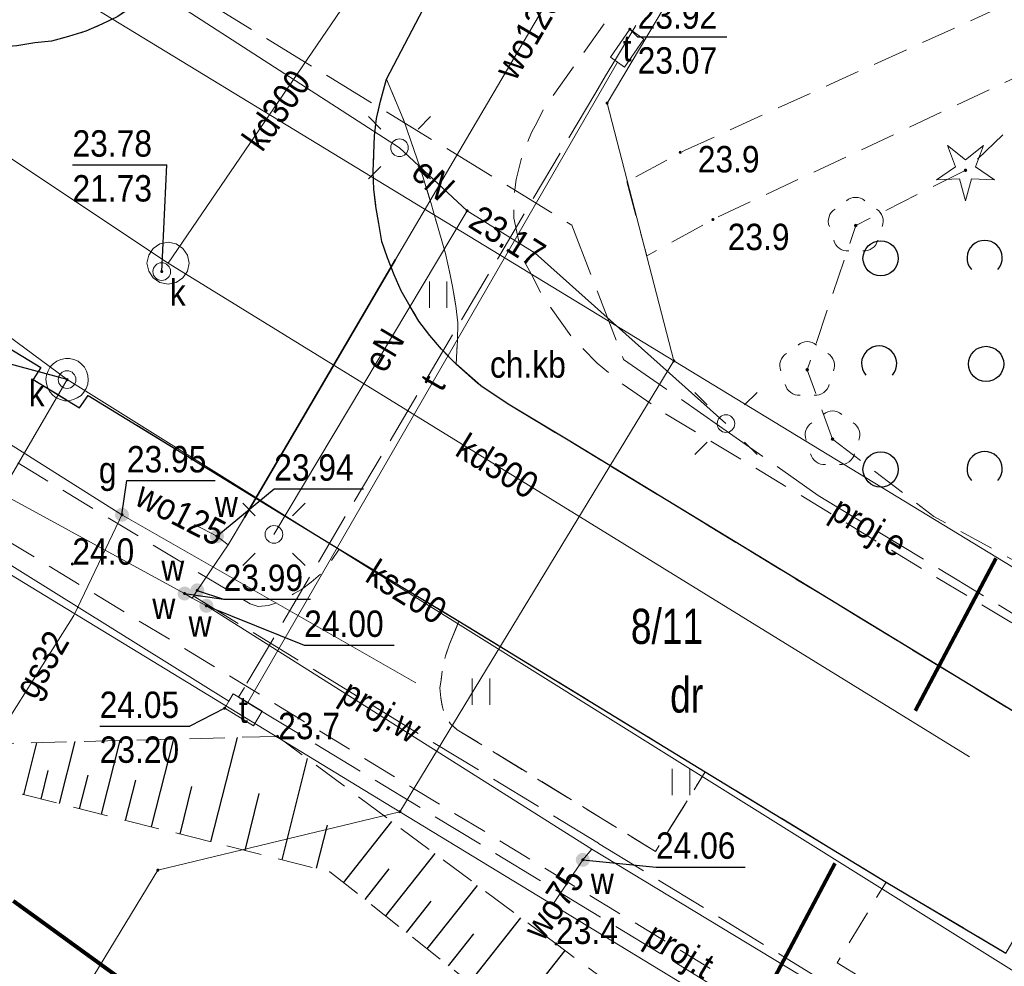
# Model space of a CAD drawing. Header units: metres. Extents: x 5490589 to 5490956, y 5935138 to 5935420.
# Tile 30 of 39: x 5490842 to 5490870, y 5935160 to 5935187. Entities that reach past the tile are written whole.
import ezdxf
from ezdxf.enums import TextEntityAlignment as Align

# ---------------------------------------------------------------- set-up
doc = ezdxf.new("R2010")
doc.units = ezdxf.units.M
doc.header["$MEASUREMENT"] = 0
for name, pattern in [('1.0_0.5', [1.5, 1, -0.5]), ('1.5_0.5', [2, 1.5, -0.5]), ('218-1000', [1.4, 0.7, -0.7]), ('219-500', [0]), ('egkk-500', [0]), ('egug-500', [0])]:
    doc.linetypes.add(name, pattern=pattern)
doc.layers.get('0').update_dxf_attribs({"color": 2, "linetype": 'CONTINUOUS', "lineweight": 5})
for name, color, linetype in [('000 Inne (niezydentyfikowane)', 7, 'CONTINUOUS'), ('203-punkt graniczny', 7, 'CONTINUOUS'), ('210-oznaczenie konturu użytku gruntowego', 7, 'CONTINUOUS'), ('211-numer działki ewidencyjnej', 7, 'CONTINUOUS'), ('217-kontur klasyfikacyjny', 7, 'CONTINUOUS'), ('218-kontur użytku gruntowego', 7, 'CONTINUOUS'), ('219-działka ewidencyjna', 7, 'CONTINUOUS'), ('chodnik', 7, 'CONTINUOUS'), ('chodnik-Atr17', 7, 'CONTINUOUS'), ('drzewo iglaste', 7, 'CONTINUOUS'), ('drzewo liściaste', 7, 'CONTINUOUS'), ('jezdnia', 7, 'CONTINUOUS'), ('komora podziemna', 7, 'CONTINUOUS'), ('krawężnik', 7, 'CONTINUOUS'), ('latarnia', 7, 'CONTINUOUS'), ('obudowa ochronna przewodu', 7, 'CONTINUOUS'), ('pikieta naturalna', 7, 'CONTINUOUS'), ('pikieta naturalna-Atr2', 7, 'CONTINUOUS'), ('przewód elektroenergetyczny podziemny', 7, 'CONTINUOUS'), ('przewód elektroenergetyczny podziemny - ob. projektowany', 7, 'CONTINUOUS'), ('przewód elektroenergetyczny podziemny - ob. projektowany-Atr1', 7, 'CONTINUOUS'), ('przewód elektroenergetyczny podziemny-Atr1', 7, 'CONTINUOUS'), ('przewód gazowy', 7, 'CONTINUOUS'), ('przewód gazowy-Atr1', 7, 'CONTINUOUS'), ('przewód kanalizacyjny', 7, 'CONTINUOUS'), ('przewód kanalizacyjny-Atr1', 7, 'CONTINUOUS'), ('przewód telekomunikacyjny podziemny', 7, 'CONTINUOUS'), ('przewód telekomunikacyjny podziemny - ob. projektowany', 7, 'CONTINUOUS'), ('przewód telekomunikacyjny podziemny - ob. projektowany-Atr1', 7, 'CONTINUOUS'), ('przewód telekomunikacyjny podziemny-Atr1', 7, 'CONTINUOUS'), ('przewód wodociągowy', 7, 'CONTINUOUS'), ('przewód wodociągowy - ob. projektowany', 7, 'CONTINUOUS'), ('przewód wodociągowy - ob. projektowany-Atr1', 7, 'CONTINUOUS'), ('przewód wodociągowy-Atr1', 7, 'CONTINUOUS'), ('rzędna', 7, 'CONTINUOUS'), ('rzędna-Atr2', 7, 'CONTINUOUS'), ('rzędna-Atr3', 7, 'CONTINUOUS'), ('skarpa nieumocniona', 7, 'CONTINUOUS'), ('trawnik', 7, 'CONTINUOUS'), ('właz do komory lub kanału', 7, 'CONTINUOUS'), ('właz do komory lub kanału - okrągły', 7, 'CONTINUOUS'), ('właz do komory lub kanału - okrągły-Atr17', 7, 'CONTINUOUS'), ('właz do komory lub kanału-Atr17', 7, 'CONTINUOUS'), ('zadrzewienie  zakrzewienie', 7, 'CONTINUOUS'), ('zasuwa lub zawór', 7, 'CONTINUOUS'), ('zasuwa lub zawór-Atr17', 7, 'CONTINUOUS')]:
    doc.layers.add(name, color=color, linetype=linetype)
doc.layers.add('zakres nowy', color=6, linetype='218-1000', lineweight=80)
doc.styles.get("Standard").update_dxf_attribs({"font": 'Working1250', "width": 0.75})

# ---------------------------------------------------------------- blocks, each defined once
blk = doc.blocks.new('203')
at = {"linetype": 'Continuous', "lineweight": 0}
h = blk.add_hatch(color=0, dxfattribs=at)
edge = h.paths.add_edge_path()
edge.add_arc((0, 0), 0.045, 0, 360)
blk = doc.blocks.new('PW01')
at = {"linetype": 'Continuous', "lineweight": 13}
h = blk.add_hatch(color=0, dxfattribs=at)
edge = h.paths.add_edge_path()
edge.add_arc((0, 0), 0.045, 0, 360)
blk = doc.blocks.new('OP011')
at = {"linetype": 'Continuous', "lineweight": 13}
h = blk.add_hatch(color=0, dxfattribs=at)
edge = h.paths.add_edge_path()
edge.add_arc((0, 0), 0.05, 0, 360)
at = {"color": 0, "linetype": 'Continuous', "lineweight": 13}
for p, q in [((-0.283, 0.093), (-0.512, 0.706)), ((-0.512, 0.706), (0, 0.299)), ((0, 0.299), (0.512, 0.706)), ((0.512, 0.706), (0.283, 0.093)), ((-0.828, -0.268), (-0.283, 0.093)), ((0.283, 0.093), (0.828, -0.268)), ((-0.175, -0.24), (-0.828, -0.268)), ((0, -0.87), (-0.175, -0.24)), ((0.175, -0.24), (0, -0.87)), ((0.828, -0.268), (0.175, -0.24))]:
    blk.add_line(p, q, dxfattribs=at)
blk = doc.blocks.new('OTZK1')
at = {"color": 0, "linetype": 'Continuous'}
blk.add_circle((0, 0), 0.5, dxfattribs=at)
blk = doc.blocks.new('OTZK2')
at = {"color": 0, "linetype": 'Continuous'}
blk.add_arc((0, 0), 0.5, 318.85, 221.162, dxfattribs=at)
blk = doc.blocks.new('OP021')
at = {"linetype": 'Continuous', "lineweight": 13}
h = blk.add_hatch(color=0, dxfattribs=at)
edge = h.paths.add_edge_path()
edge.add_arc((0, 0), 0.05, 0, 360)
at = {"color": 0, "linetype": 'Continuous', "lineweight": 13}
for centre, start, end in [((0, 0.4), 49.272, 130.728), ((-0.38, 0.124), 121.308, 202.548), ((0.38, 0.124), 337.452, 58.692), ((-0.235, -0.324), 193.221, 274.871), ((0.235, -0.324), 265.129, 346.779)]:
    blk.add_arc(centre, 0.4, start, end, dxfattribs=at)
blk = doc.blocks.new('TU04')
at = {"color": 0, "linetype": 'Continuous', "lineweight": 13}
for p, q in [((0, 0), (0, 0.75)), ((0.5, 0), (0.5, 0.75))]:
    blk.add_line(p, q, dxfattribs=at)
blk = doc.blocks.new('US22')
at = {"color": 0, "linetype": 'Continuous', "lineweight": 13}
blk.add_circle((0, 0), 0.25, dxfattribs=at)
blk = doc.blocks.new('SM01')
at = {"color": 0, "linetype": 'Continuous', "lineweight": 13}
for p, q in [((-0.53, 0.531), (-0.883, 0.884)), ((0.531, 0.531), (0.884, 0.884)), ((-0.53, -0.53), (-0.883, -0.883)), ((0.531, -0.53), (0.884, -0.883))]:
    blk.add_line(p, q, dxfattribs=at)
blk.add_circle((0, 0), 0.25, dxfattribs=at)
blk = doc.blocks.new('US25')
at = {"linetype": 'Continuous', "lineweight": 0}
h = blk.add_hatch(color=0, dxfattribs=at)
edge = h.paths.add_edge_path()
edge.add_arc((0, 0), 0.2, 0, 360)

msp = doc.modelspace()

# ---------------------------------------------------------------- linework, layer by layer
at = {"layer": '000 Inne (niezydentyfikowane)', "color": 7, "linetype": 'Continuous', "lineweight": 25, "flags": 128}
for points in [[(5490841.89, 5935165), (5490842.26, 5935166.48)], [(5490842.9, 5935164.75), (5490843.35, 5935166.51)], [(5490844.1, 5935164.45), (5490844.63, 5935166.54)], [(5490845.52, 5935164.09), (5490846.15, 5935166.58)], [(5490847.21, 5935163.66), (5490847.96, 5935166.63)], [(5490849.23, 5935163.15), (5490849.95, 5935166.03)], [(5490842.38, 5935164.88), (5490842.58, 5935165.69)], [(5490843.47, 5935164.6), (5490843.72, 5935165.56)], [(5490844.78, 5935164.27), (5490845.07, 5935165.42)], [(5490846.33, 5935163.88), (5490846.67, 5935165.24)], [(5490848.18, 5935163.42), (5490848.58, 5935165.04)], [(5490850.98, 5935162.5), (5490852.35, 5935164.24)], [(5490850.21, 5935162.91), (5490850.52, 5935164.14)], [(5490852.18, 5935161.56), (5490853.58, 5935163.33)], [(5490851.59, 5935162.02), (5490852.28, 5935162.9)], [(5490853.36, 5935160.62), (5490854.79, 5935162.42)], [(5490852.77, 5935161.09), (5490853.47, 5935161.98)], [(5490854.57, 5935159.66), (5490856.02, 5935161.5)], [(5490853.96, 5935160.14), (5490854.68, 5935161.05)], [(5490855.79, 5935158.69), (5490857.28, 5935160.57)]]:
    msp.add_lwpolyline(points, dxfattribs=at)
at = {"layer": '217-kontur klasyfikacyjny', "color": 3, "linetype": 'egkk-500', "lineweight": 18, "flags": 128}
for points in [[(5490892.45, 5935241.76), (5490858.47, 5935184.66)], [(5490858.47, 5935184.66), (5490860.37, 5935177.33)], [(5490852.58, 5935164.52), (5490845.7, 5935162.86)]]:
    msp.add_lwpolyline(points, dxfattribs=at)
at = {"layer": '217-kontur klasyfikacyjny', "color": 3, "linetype": 'egkk-500', "lineweight": 18}
for points in [[(5490860.37, 5935177.33), (5490916.569, 5935143.133)], [(5490887.746, 5935143.133), (5490852.58, 5935164.52)], [(5490845.7, 5935162.86), (5490833.703, 5935143.133)]]:
    msp.add_lwpolyline(points, dxfattribs=at)
at = {"layer": '218-kontur użytku gruntowego', "color": 3, "linetype": 'egug-500', "lineweight": 18, "flags": 128}
for points in [[(5490892.45, 5935241.76), (5490858.47, 5935184.66)], [(5490858.47, 5935184.66), (5490892.45, 5935241.76)], [(5490858.47, 5935184.66), (5490860.37, 5935177.33)], [(5490860.37, 5935177.33), (5490858.47, 5935184.66)], [(5490831.22, 5935177.52), (5490852.58, 5935164.52)], [(5490852.58, 5935164.52), (5490831.22, 5935177.52)], [(5490845.7, 5935162.86), (5490852.58, 5935164.52)], [(5490852.58, 5935164.52), (5490845.7, 5935162.86)]]:
    msp.add_lwpolyline(points, dxfattribs=at)
at = {"layer": '218-kontur użytku gruntowego', "color": 3, "linetype": 'egug-500', "lineweight": 18}
for points in [[(5490916.569, 5935143.133), (5490860.37, 5935177.33)], [(5490860.37, 5935177.33), (5490916.569, 5935143.133)], [(5490887.746, 5935143.133), (5490852.58, 5935164.52)], [(5490852.58, 5935164.52), (5490887.746, 5935143.133)], [(5490845.7, 5935162.86), (5490833.703, 5935143.133)], [(5490833.703, 5935143.133), (5490845.7, 5935162.86)]]:
    msp.add_lwpolyline(points, dxfattribs=at)
at = {"layer": '219-działka ewidencyjna', "color": 7, "linetype": '219-500', "lineweight": 18, "flags": 128}
for points in [[(5490858.47, 5935184.66), (5490892.45, 5935241.76)], [(5490839.02, 5935190.33), (5490860.37, 5935177.33)], [(5490858.47, 5935184.66), (5490860.37, 5935177.33)], [(5490852.58, 5935164.52), (5490831.22, 5935177.52)], [(5490852.58, 5935164.52), (5490860.37, 5935177.33)], [(5490852.58, 5935164.52), (5490845.7, 5935162.86)]]:
    msp.add_lwpolyline(points, dxfattribs=at)
at = {"layer": '219-działka ewidencyjna', "color": 7, "linetype": '219-500', "lineweight": 18}
for points in [[(5490916.569, 5935143.133), (5490860.37, 5935177.33)], [(5490887.746, 5935143.133), (5490852.58, 5935164.52)], [(5490845.7, 5935162.86), (5490833.703, 5935143.133)]]:
    msp.add_lwpolyline(points, dxfattribs=at)
at = {"layer": 'chodnik', "color": 7, "linetype": '1.0_0.5', "lineweight": 18, "flags": 128}
for points in [[(5490859.03, 5935182.43), (5490859.6, 5935180.32), (5490861.58, 5935181.4), (5490871.71, 5935186.15), (5490883.27, 5935190.23), (5490893.51, 5935218.78), (5490890.58, 5935231.98), (5490884, 5935241.17), (5490882.18, 5935246.48), (5490883.08, 5935251.11), (5490886.11, 5935254.98), (5490890.06, 5935260.17), (5490894.63, 5935267.52), (5490900.03, 5935278.36), (5490900.68, 5935280.02), (5490907.38, 5935295.76), (5490911.59, 5935299.42), (5490916.58, 5935301.67), (5490926.88, 5935300.61), (5490922.72, 5935302.25), (5490917.62, 5935304.23), (5490914.8, 5935305.28), (5490908.6, 5935301.42), (5490907.77, 5935307.78), (5490903.69, 5935309.28), (5490904.92, 5935305.76), (5490904.3, 5935296.93), (5490899.26, 5935284.74), (5490898.54, 5935281.92), (5490897.61, 5935279.45), (5490892.3, 5935268.61), (5490890.2, 5935265.31), (5490888.14, 5935261.52), (5490884.07, 5935256.93), (5490881.08, 5935252.17), (5490879.39, 5935247.55), (5490879.63, 5935243.74), (5490882.01, 5935239.38), (5490888.08, 5935232.15), (5490891.59, 5935218.14), (5490882.51, 5935192.2), (5490870.94, 5935187.97), (5490860.67, 5935183.31)], [(5490850.09, 5935193.68), (5490848.28, 5935194.8), (5490847.33, 5935193.46), (5490846.45, 5935192.26), (5490845.21, 5935190.7), (5490844.54, 5935189.93), (5490844.08, 5935189.43), (5490843.8, 5935189.2), (5490843.55, 5935189.04), (5490843.25, 5935188.86), (5490842.94, 5935188.74), (5490842.64, 5935188.62), (5490842.3, 5935188.56), (5490841.99, 5935188.49), (5490841.62, 5935188.44), (5490841.3, 5935188.4), (5490840.97, 5935188.37), (5490840.64, 5935188.37), (5490840.3, 5935188.39), (5490839.97, 5935188.44), (5490839.65, 5935188.55), (5490839.34, 5935188.66), (5490839.04, 5935188.8), (5490838.2, 5935189.26), (5490836.02, 5935190.58), (5490823.22, 5935198.47), (5490818.95, 5935201.07), (5490816.85, 5935202.45), (5490813.14, 5935204.99), (5490809.05, 5935207.92), (5490805.88, 5935210.31), (5490802.69, 5935212.74), (5490798.11, 5935216.5), (5490795, 5935219.14), (5490791.24, 5935222.46), (5490787.55, 5935225.87), (5490785.37, 5935227.91), (5490782.53, 5935230.71), (5490778.34, 5935235.05), (5490774.62, 5935239.11), (5490771.35, 5935242.88), (5490769.08, 5935245.62), (5490764.11, 5935251.83), (5490761.01, 5935255.81), (5490755.83, 5935263.18), (5490753.66, 5935266.54), (5490748.77, 5935274.21), (5490747.72, 5935275.85), (5490746.84, 5935275.29), (5490746.51, 5935273.75), (5490751.86, 5935265.39), (5490754, 5935262.06), (5490762.2, 5935250.68), (5490764.74, 5935247.57), (5490767.26, 5935244.46), (5490769.8, 5935241.37), (5490773.09, 5935237.6), (5490776.46, 5935233.91), (5490778.52, 5935231.68), (5490782.03, 5935228.18), (5490784.89, 5935225.39), (5490787.83, 5935222.62), (5490790.8, 5935219.95), (5490793.82, 5935217.29), (5490796.91, 5935214.74), (5490800.35, 5935211.9), (5490805.89, 5935207.58), (5490809.92, 5935204.66), (5490814.03, 5935201.78), (5490816.97, 5935199.82), (5490825.04, 5935194.87), (5490834.38, 5935189.08), (5490835.18, 5935188.62), (5490836.52, 5935187.78), (5490837.82, 5935187.05), (5490838.71, 5935186.6), (5490839.68, 5935186.32), (5490840.17, 5935186.24), (5490840.68, 5935186.22), (5490841.17, 5935186.25), (5490841.69, 5935186.29), (5490842.2, 5935186.37), (5490842.68, 5935186.42), (5490843.16, 5935186.55), (5490843.65, 5935186.7), (5490844.11, 5935186.9), (5490844.56, 5935187.12), (5490844.97, 5935187.4), (5490845.37, 5935187.7), (5490845.74, 5935188.06), (5490846.4, 5935188.81), (5490847.03, 5935189.58), (5490847.66, 5935190.36), (5490848.57, 5935191.56)], [(5490873.83, 5935167.56), (5490860.18, 5935175.8), (5490858.93, 5935176.66), (5490858.19, 5935177.27), (5490857.44, 5935178.04), (5490856.88, 5935178.83), (5490856.58, 5935179.28), (5490856.36, 5935179.72), (5490856.12, 5935180.15), (5490856.03, 5935180.38), (5490855.92, 5935180.91), (5490855.82, 5935181.39), (5490855.81, 5935181.92), (5490855.89, 5935182.49), (5490856.06, 5935183.18), (5490856.32, 5935183.82), (5490856.48, 5935184.12), (5490856.7, 5935184.55), (5490858.95, 5935187.7), (5490857.25, 5935188.78), (5490856.84, 5935188.24), (5490856.58, 5935188.13), (5490856.34, 5935188.04), (5490856.1, 5935187.94), (5490855.59, 5935187.9), (5490855.37, 5935187.92), (5490855.14, 5935188.01), (5490854.9, 5935188.11), (5490853.97, 5935188.73), (5490852.2, 5935185.34), (5490852.65, 5935184.28), (5490853.17, 5935182.79), (5490853.46, 5935181.83), (5490853.88, 5935180.38), (5490854.09, 5935179.4), (5490854.17, 5935178.9), (5490854.23, 5935178.41), (5490854.22, 5935177.9), (5490854.18, 5935177.24), (5490854.88, 5935176.62), (5490855.71, 5935176.07), (5490857.41, 5935175.05), (5490872.81, 5935165.67)], [(5490868.29, 5935158.24), (5490865.01, 5935160.22), (5490866.4, 5935162.52), (5490861.26, 5935165.65), (5490859.85, 5935163.39), (5490854.21, 5935166.85), (5490854.02, 5935167.02), (5490853.86, 5935167.25), (5490853.79, 5935167.49), (5490853.74, 5935167.76), (5490853.72, 5935168.04), (5490853.75, 5935168.26), (5490853.8, 5935168.62), (5490853.88, 5935168.95), (5490853.99, 5935169.28), (5490854.26, 5935169.93), (5490850.85, 5935171.98), (5490850.55, 5935171.54), (5490850.34, 5935171.29), (5490850.06, 5935171.04), (5490849.78, 5935170.83), (5490849.56, 5935170.71), (5490849.34, 5935170.57), (5490849.09, 5935170.46), (5490848.85, 5935170.38), (5490848.55, 5935170.35), (5490848.32, 5935170.43), (5490835.43, 5935178.24), (5490835.24, 5935178.47), (5490835.16, 5935178.76), (5490835.1, 5935179.01), (5490835.07, 5935179.28), (5490835.12, 5935179.76), (5490835.16, 5935180), (5490835.19, 5935180.27), (5490835.24, 5935180.6), (5490835.43, 5935181.38), (5490832.04, 5935183.46), (5490831.77, 5935183.09), (5490831.53, 5935182.82), (5490831.34, 5935182.64), (5490831.15, 5935182.49), (5490830.94, 5935182.33), (5490830.71, 5935182.19), (5490830.49, 5935182.07), (5490830.24, 5935181.97), (5490830, 5935181.9), (5490829.74, 5935181.9), (5490829.26, 5935182.06), (5490827.8, 5935182.9), (5490827.43, 5935182.69), (5490827.01, 5935182.38), (5490826.64, 5935182.02), (5490826.22, 5935181.5), (5490834.33, 5935176.54), (5490847.42, 5935168.57), (5490852.97, 5935165.18), (5490858.73, 5935161.68), (5490867.25, 5935156.52)]]:
    msp.add_lwpolyline(points, close=True, dxfattribs=at)
at = {"layer": 'jezdnia', "color": 7, "linetype": '1.5_0.5', "lineweight": 18, "flags": 128}
msp.add_lwpolyline([(5490754, 5935262.06), (5490751.86, 5935265.39), (5490746.51, 5935273.75), (5490742.63, 5935279.84), (5490738.32, 5935286.44), (5490732.44, 5935295.73), (5490722.51, 5935311.34), (5490718.74, 5935317.25), (5490717.66, 5935318.92), (5490716.6, 5935320.62), (5490715.86, 5935321.91), (5490715.17, 5935323.27), (5490713.69, 5935326.49), (5490713.08, 5935327.85), (5490712.37, 5935329.69), (5490711.86, 5935331.13), (5490710.98, 5935334.03), (5490710.54, 5935335.49), (5490710.2, 5935336.88), (5490709.91, 5935337.91), (5490709.63, 5935339.3), (5490709.38, 5935340.82), (5490709.16, 5935342.35), (5490708.93, 5935343.86), (5490708.77, 5935345.32), (5490708.64, 5935346.8), (5490708.53, 5935348.26), (5490708.49, 5935350.27), (5490708.49, 5935352.27), (5490708.52, 5935354.29), (5490708.69, 5935357.31), (5490708.92, 5935359.29), (5490709.22, 5935361.29), (5490709.44, 5935362.78), (5490709.76, 5935364.23), (5490710.63, 5935367.57), (5490711.19, 5935368.99), (5490711.62, 5935369.88), (5490712.04, 5935370.75), (5490712.55, 5935371.63), (5490712.82, 5935372.06), (5490713.19, 5935372.46), (5490713.52, 5935372.84), (5490713.91, 5935373.2), (5490714.28, 5935373.53), (5490714.72, 5935373.8), (5490715.14, 5935373.99), (5490715.59, 5935374.2), (5490716.1, 5935374.35), (5490716.58, 5935374.46), (5490717.06, 5935374.54), (5490717.59, 5935374.6), (5490718.09, 5935374.63), (5490718.59, 5935374.65), (5490719.09, 5935374.64), (5490719.58, 5935374.59), (5490720.06, 5935374.47), (5490720.55, 5935374.34), (5490721.53, 5935374.04), (5490723.41, 5935373.35), (5490702.58, 5935381.08), (5490702.88, 5935380.9), (5490703.47, 5935380.34), (5490704.14, 5935379.62), (5490704.41, 5935379.22), (5490704.74, 5935378.8), (5490705, 5935378.36), (5490705.24, 5935377.93), (5490705.41, 5935377.45), (5490705.56, 5935376.98), (5490705.82, 5935376), (5490705.91, 5935375.52), (5490705.96, 5935375), (5490705.84, 5935373.98), (5490705.68, 5935373.03), (5490704.59, 5935369.2), (5490704.16, 5935367.65), (5490703.32, 5935364.34), (5490702.95, 5935362.4), (5490702.62, 5935360.41), (5490702.37, 5935358.41), (5490702.21, 5935356.95), (5490702.11, 5935355.46), (5490702, 5935353.48), (5490701.86, 5935351.04), (5490701.94, 5935349.48), (5490702, 5935347.48), (5490702.1, 5935345.49), (5490702.32, 5935343.51), (5490702.58, 5935341.53), (5490702.9, 5935339.58), (5490703.23, 5935337.6), (5490704.2, 5935333.72), (5490704.64, 5935332.3), (5490705.46, 5935329.97), (5490706.14, 5935328.08), (5490707.1, 5935325.83), (5490707.95, 5935324), (5490709.1, 5935321.76), (5490710.29, 5935319.58), (5490711.29, 5935317.81), (5490714.53, 5935312.73), (5490717.75, 5935307.69), (5490721, 5935302.68), (5490723.92, 5935298.01), (5490727.38, 5935292.63), (5490730.7, 5935287.45), (5490733.32, 5935283.34), (5490733.85, 5935282.52), (5490734.55, 5935281.41), (5490739.74, 5935273.17), (5490741.9, 5935269.87), (5490746.8, 5935262.16), (5490748.88, 5935258.81), (5490749.4, 5935257.88), (5490749.6, 5935257.24), (5490749.69, 5935256.22), (5490749.7, 5935255.72), (5490749.66, 5935254.72), (5490749.48, 5935253.71), (5490749.24, 5935252.74), (5490748.89, 5935251.77), (5490748.72, 5935251.33), (5490748.47, 5935250.87), (5490747.84, 5935249.96), (5490747.2, 5935249.3), (5490746.48, 5935248.68), (5490745.65, 5935248.12), (5490744.74, 5935247.55), (5490712.74, 5935230.16), (5490703.54, 5935225.12), (5490693.9, 5935219.85), (5490693.4, 5935219.62), (5490692.46, 5935219.23), (5490691.54, 5935218.92), (5490691.09, 5935218.79), (5490690.08, 5935218.63), (5490689.05, 5935218.54), (5490688.53, 5935218.56), (5490687.54, 5935218.63), (5490687.06, 5935218.73), (5490686.07, 5935219.05), (5490685.61, 5935219.22), (5490685.15, 5935219.42), (5490684.72, 5935219.66), (5490684.28, 5935219.91), (5490683.86, 5935220.2), (5490683.46, 5935220.5), (5490683.06, 5935220.82), (5490682.69, 5935221.17), (5490682.34, 5935221.51), (5490682.03, 5935221.84), (5490681.58, 5935222.25), (5490692, 5935203.21), (5490691.95, 5935203.64), (5490691.81, 5935204.11), (5490691.67, 5935204.57), (5490691.58, 5935205.09), (5490691.5, 5935205.57), (5490691.45, 5935206.08), (5490691.44, 5935206.59), (5490691.46, 5935207.1), (5490691.51, 5935207.6), (5490691.57, 5935208.09), (5490691.67, 5935208.6), (5490691.79, 5935209.07), (5490691.97, 5935209.54), (5490692.16, 5935210.01), (5490692.38, 5935210.47), (5490692.6, 5935210.92), (5490692.87, 5935211.35), (5490693.16, 5935211.75), (5490693.44, 5935212.14), (5490693.82, 5935212.5), (5490694.17, 5935212.86), (5490694.55, 5935213.19), (5490694.94, 5935213.49), (5490695.79, 5935214.04), (5490696.66, 5935214.53), (5490697.52, 5935215.02), (5490700.98, 5935216.88), (5490713.43, 5935223.69), (5490747.61, 5935242.42), (5490749.35, 5935243.37), (5490751.08, 5935244.31), (5490752.54, 5935244.93), (5490753.48, 5935245.27), (5490754.44, 5935245.5), (5490755.47, 5935245.62), (5490756.49, 5935245.57), (5490757.44, 5935245.48), (5490757.94, 5935245.33), (5490758.44, 5935245.18), (5490758.97, 5935244.88), (5490759.4, 5935244.58), (5490760.1, 5935243.77), (5490762.52, 5935240.67), (5490764.56, 5935238.37), (5490768.95, 5935233.26), (5490770.95, 5935231.1), (5490772.99, 5935228.9), (5490777.19, 5935224.62), (5490781.53, 5935220.39), (5490785.9, 5935216.42), (5490790.42, 5935212.45), (5490793, 5935210.21), (5490794.96, 5935208.49), (5490798.17, 5935206.07), (5490801.3, 5935203.57), (5490802.88, 5935202.4), (5490805.26, 5935200.59), (5490810.19, 5935197.14), (5490813.47, 5935194.9), (5490818.52, 5935191.68), (5490820, 5935190.79), (5490832.04, 5935183.46), (5490835.43, 5935181.38), (5490842.37, 5935177.14), (5490842.16, 5935176.8), (5490843.47, 5935176), (5490843.72, 5935176.35), (5490850.85, 5935171.98), (5490854.26, 5935169.93), (5490861.26, 5935165.65), (5490866.4, 5935162.52), (5490869.81, 5935160.5), (5490872.81, 5935165.67), (5490863.37, 5935171.42), (5490857.41, 5935175.05), (5490855.71, 5935176.07), (5490854.88, 5935176.62), (5490854.18, 5935177.24), (5490853.76, 5935177.67), (5490853.43, 5935178.05), (5490853.12, 5935178.46), (5490852.87, 5935178.88), (5490852.62, 5935179.32), (5490852.42, 5935179.78), (5490852.23, 5935180.26), (5490852.07, 5935180.73), (5490851.98, 5935181.24), (5490851.9, 5935181.72), (5490851.84, 5935182.21), (5490851.82, 5935182.71), (5490851.84, 5935183.22), (5490851.86, 5935183.73), (5490851.92, 5935184.22), (5490852.03, 5935184.71), (5490852.2, 5935185.34), (5490853.97, 5935188.73), (5490850.09, 5935193.68), (5490848.57, 5935191.56), (5490847.66, 5935190.36), (5490847.03, 5935189.58), (5490846.4, 5935188.81), (5490845.74, 5935188.06), (5490845.37, 5935187.7), (5490844.97, 5935187.4), (5490844.56, 5935187.12), (5490844.11, 5935186.9), (5490843.65, 5935186.7), (5490843.16, 5935186.55), (5490842.68, 5935186.42), (5490842.2, 5935186.37), (5490841.69, 5935186.29), (5490841.17, 5935186.25), (5490840.68, 5935186.22), (5490840.17, 5935186.24), (5490839.68, 5935186.32), (5490838.71, 5935186.6), (5490837.82, 5935187.05), (5490836.52, 5935187.78), (5490835.18, 5935188.62), (5490834.38, 5935189.08), (5490825.04, 5935194.87), (5490816.97, 5935199.82), (5490814.03, 5935201.78), (5490809.92, 5935204.66), (5490805.89, 5935207.58), (5490800.35, 5935211.9), (5490796.91, 5935214.74), (5490793.82, 5935217.29), (5490790.8, 5935219.95), (5490787.83, 5935222.62), (5490784.89, 5935225.39), (5490782.03, 5935228.18), (5490778.52, 5935231.68), (5490776.46, 5935233.91), (5490773.09, 5935237.6), (5490769.8, 5935241.37), (5490767.26, 5935244.46), (5490764.74, 5935247.57), (5490762.2, 5935250.68)], close=True, dxfattribs=at)
at = {"layer": 'komora podziemna', "color": 34, "linetype": 'Continuous', "lineweight": 18, "flags": 128}
for points in [[(5490845.99, 5935180.71), (5490846.22, 5935180.66), (5490846.41, 5935180.53), (5490846.54, 5935180.34), (5490846.59, 5935180.11), (5490846.54, 5935179.88), (5490846.41, 5935179.69), (5490846.22, 5935179.56), (5490845.99, 5935179.51), (5490845.76, 5935179.56), (5490845.57, 5935179.69), (5490845.44, 5935179.88), (5490845.39, 5935180.11), (5490845.44, 5935180.34), (5490845.57, 5935180.53), (5490845.76, 5935180.66)], [(5490842.71, 5935176.36), (5490842.63, 5935176.45), (5490842.57, 5935176.56), (5490842.53, 5935176.68), (5490842.52, 5935176.81), (5490842.53, 5935176.93), (5490842.58, 5935177.05), (5490842.64, 5935177.16), (5490842.72, 5935177.25), (5490842.83, 5935177.32), (5490842.94, 5935177.37), (5490843.07, 5935177.4), (5490843.19, 5935177.4), (5490843.31, 5935177.37), (5490843.43, 5935177.32), (5490843.53, 5935177.24), (5490843.61, 5935177.15), (5490843.67, 5935177.04), (5490843.71, 5935176.92), (5490843.72, 5935176.79), (5490843.71, 5935176.67), (5490843.66, 5935176.55), (5490843.6, 5935176.44), (5490843.52, 5935176.35), (5490843.41, 5935176.28), (5490843.3, 5935176.23), (5490843.17, 5935176.2), (5490843.05, 5935176.2), (5490842.93, 5935176.23), (5490842.81, 5935176.28)]]:
    msp.add_lwpolyline(points, close=True, dxfattribs=at)
at = {"layer": 'krawężnik', "color": 7, "linetype": 'Continuous', "lineweight": 25, "flags": 128}
for points in [[(5490850.09, 5935193.68), (5490848.57, 5935191.56), (5490847.66, 5935190.36), (5490847.03, 5935189.58), (5490846.4, 5935188.81), (5490845.74, 5935188.06), (5490845.37, 5935187.7), (5490844.97, 5935187.4), (5490844.56, 5935187.12), (5490844.11, 5935186.9), (5490843.65, 5935186.7), (5490843.16, 5935186.55), (5490842.68, 5935186.42), (5490842.2, 5935186.37), (5490841.69, 5935186.29), (5490841.17, 5935186.25), (5490840.68, 5935186.22), (5490840.17, 5935186.24), (5490839.68, 5935186.32), (5490838.71, 5935186.6), (5490837.82, 5935187.05), (5490836.52, 5935187.78), (5490835.18, 5935188.62), (5490834.38, 5935189.08)], [(5490820, 5935190.79), (5490832.04, 5935183.46), (5490835.43, 5935181.38), (5490842.37, 5935177.14), (5490842.16, 5935176.8), (5490843.47, 5935176), (5490843.72, 5935176.35), (5490850.85, 5935171.98), (5490854.26, 5935169.93), (5490861.26, 5935165.65), (5490866.4, 5935162.52)], [(5490872.81, 5935165.67), (5490863.37, 5935171.42), (5490857.41, 5935175.05), (5490855.71, 5935176.07), (5490854.88, 5935176.62), (5490854.18, 5935177.24), (5490853.76, 5935177.67), (5490853.43, 5935178.05), (5490853.12, 5935178.46), (5490852.87, 5935178.88), (5490852.62, 5935179.32), (5490852.42, 5935179.78), (5490852.23, 5935180.26), (5490852.07, 5935180.73), (5490851.98, 5935181.24), (5490851.9, 5935181.72), (5490851.84, 5935182.21), (5490851.82, 5935182.71), (5490851.84, 5935183.22), (5490851.86, 5935183.73), (5490851.92, 5935184.22), (5490852.03, 5935184.71), (5490852.2, 5935185.34), (5490853.97, 5935188.73)], [(5490866.4, 5935162.52), (5490869.81, 5935160.5)]]:
    msp.add_lwpolyline(points, dxfattribs=at)
at = {"layer": 'obudowa ochronna przewodu', "color": 7, "linetype": 'Continuous', "lineweight": 35, "flags": 128}
msp.add_lwpolyline([(5490852.46, 5935180.21), (5490848.16, 5935172.88)], dxfattribs=at)
at = {"layer": 'przewód elektroenergetyczny podziemny', "color": 1, "linetype": 'Continuous', "lineweight": 18, "flags": 128}
for points in [[(5490852.57, 5935183.39), (5490843.38, 5935189.33)], [(5490852.57, 5935183.39), (5490854.49, 5935181.6)], [(5490861.85, 5935175.55), (5490856.43, 5935180.39), (5490854.49, 5935181.6), (5490849, 5935172.4)]]:
    msp.add_lwpolyline(points, dxfattribs=at)
at = {"layer": 'przewód elektroenergetyczny podziemny - ob. projektowany', "color": 1, "linetype": '1.5_0.5', "lineweight": 18}
msp.add_lwpolyline([(5490843.67, 5935189.62), (5490857.47, 5935181.19), (5490858.94, 5935177.37), (5490861.67, 5935175.48), (5490864.47, 5935173.51), (5490886.61, 5935160.06), (5490889.86, 5935158.34), (5490893.26, 5935156.01), (5490914.426, 5935143.133)], dxfattribs=at)
at = {"layer": 'przewód gazowy', "color": 40, "linetype": 'Continuous', "lineweight": 18, "flags": 128}
msp.add_lwpolyline([(5490853.03, 5935168.18), (5490844.68, 5935172.96), (5490834.29, 5935179.51), (5490820.93, 5935188.48), (5490820.57, 5935188.73), (5490814.62, 5935193.03), (5490812.79, 5935194.57), (5490812.23, 5935195.06), (5490798.33, 5935204.76), (5490786.81, 5935214.55), (5490770.88, 5935228.03), (5490769.54, 5935229.1), (5490756.14, 5935245.34)], dxfattribs=at)
at = {"layer": 'przewód gazowy', "color": 40, "linetype": 'Continuous', "lineweight": 18}
msp.add_lwpolyline([(5490844.68, 5935172.96), (5490844.61, 5935172.81), (5490843.31, 5935170.1), (5490839.12, 5935163.46), (5490835.41, 5935157.6), (5490831.57, 5935150.9), (5490829.08, 5935147.68), (5490826.413, 5935143.133)], dxfattribs=at)
at = {"layer": 'przewód kanalizacyjny', "color": 34, "linetype": 'Continuous', "lineweight": 18}
for points in [[(5490843.12, 5935176.8), (5490804.89, 5935205.1), (5490770.59, 5935230.64), (5490754.39, 5935255.57), (5490729.9, 5935289.08), (5490710.57, 5935316.38), (5490703.51, 5935346.76), (5490707.95, 5935384.8), (5490676.876, 5935395.649)], [(5490823.519, 5935143.133), (5490843.12, 5935176.8)], [(5490843.12, 5935176.8), (5490871.64, 5935158.98), (5490898.79, 5935143.133)]]:
    msp.add_lwpolyline(points, dxfattribs=at)
at = {"layer": 'przewód kanalizacyjny', "color": 34, "linetype": 'Continuous', "lineweight": 18, "flags": 128}
for points in [[(5490783.18, 5935225.1), (5490796.03, 5935213.26), (5490815.38, 5935200.16), (5490834.11, 5935188.02), (5490838.66, 5935184.99), (5490845.99, 5935180.11)], [(5490845.99, 5935180.11), (5490851.86, 5935188.71)], [(5490845.99, 5935180.11), (5490868.77, 5935166.08)]]:
    msp.add_lwpolyline(points, dxfattribs=at)
at = {"layer": 'przewód telekomunikacyjny podziemny', "color": 30, "linetype": 'Continuous', "lineweight": 18, "flags": 128}
for points in [[(5490784.84, 5935210.18), (5490789.58, 5935206.34), (5490795.35, 5935201.44), (5490801.67, 5935196.81), (5490807.94, 5935192.49), (5490815.09, 5935187.8), (5490821.03, 5935184.14), (5490831.87, 5935177.53), (5490847.72, 5935167.66)], [(5490848.26, 5935167.62), (5490858.77, 5935185.82)]]:
    msp.add_lwpolyline(points, dxfattribs=at)
at = {"layer": 'przewód telekomunikacyjny podziemny - ob. projektowany', "color": 30, "linetype": '1.5_0.5', "lineweight": 18}
msp.add_lwpolyline([(5490913.94, 5935302.38), (5490913.83, 5935302.08), (5490906.69, 5935284.07), (5490905.91, 5935276.64), (5490895.94, 5935250.92), (5490895.74, 5935250.41), (5490895.54, 5935249.9), (5490893.2, 5935243.48), (5490858.71, 5935185.9), (5490858.43, 5935185.43), (5490858.15, 5935184.96), (5490848.16, 5935168.05), (5490847.99, 5935167.77), (5490848.46, 5935167.49), (5490888.4, 5935143.22), (5490888.542, 5935143.133)], dxfattribs=at)
at = {"layer": 'przewód wodociągowy', "color": 5, "linetype": 'Continuous', "lineweight": 18, "flags": 128}
for points in [[(5490785.73, 5935211.63), (5490798.13, 5935201.73), (5490808.26, 5935194.34), (5490809.45, 5935193.5), (5490812.97, 5935191.32), (5490821.95, 5935185.2), (5490833.47, 5935177.81), (5490846.46, 5935170.72), (5490846.68, 5935170.59), (5490847.08, 5935170.37), (5490858.04, 5935163.45), (5490873.85, 5935153.89)], [(5490846.68, 5935170.59), (5490846.82, 5935170.81), (5490847.7, 5935172.1), (5490848.16, 5935172.88), (5490852.46, 5935180.21), (5490858.73, 5935190.88), (5490858.9, 5935191.16)], [(5490847.7, 5935172.1), (5490847.38, 5935172.35), (5490846.74, 5935172.68)], [(5490858.04, 5935163.45), (5490857.78, 5935163.15), (5490856.95, 5935161.91)]]:
    msp.add_lwpolyline(points, dxfattribs=at)
at = {"layer": 'przewód wodociągowy - ob. projektowany', "color": 5, "linetype": '1.5_0.5', "lineweight": 18}
msp.add_lwpolyline([(5490846.7, 5935170.65), (5490858.23, 5935163.62), (5490875.38, 5935153.12), (5490887.86, 5935145.54), (5490891.796, 5935143.133)], dxfattribs=at)
at = {"layer": 'rzędna-Atr2', "color": 7}
for p, q in [((5490843.274, 5935182.904), (5490845.955, 5935182.904)), ((5490845.81, 5935179.87), (5490845.955, 5935182.904)), ((5490847.38, 5935172.35), (5490849.008, 5935173.694)), ((5490849.008, 5935173.694), (5490851.545, 5935173.694)), ((5490846.46, 5935170.72), (5490847.569, 5935170.56)), ((5490846.82, 5935170.81), (5490847.569, 5935170.56)), ((5490847.569, 5935170.56), (5490850.042, 5935170.56)), ((5490847.08, 5935170.37), (5490849.86, 5935169.254)), ((5490849.86, 5935169.254), (5490852.418, 5935169.254)), ((5490847.6, 5935167.46), (5490846.61, 5935166.95)), ((5490844.046, 5935166.95), (5490846.61, 5935166.95)), ((5490857.78, 5935163.15), (5490859.862, 5935162.947)), ((5490859.862, 5935162.947), (5490862.394, 5935162.947))]:
    msp.add_line(p, q, dxfattribs=at)
at = {"layer": 'rzędna-Atr2', "color": 7, "flags": 128}
for points in [[(5490859.12, 5935186.76), (5490859.34, 5935186.54), (5490861.877, 5935186.54)], [(5490843.12, 5935176.8), (5490840.76, 5935177.44), (5490838.228, 5935177.44)], [(5490844.68, 5935172.96), (5490844.82, 5935173.93), (5490847.325, 5935173.93)]]:
    msp.add_lwpolyline(points, dxfattribs=at)
at = {"layer": 'skarpa nieumocniona', "color": 7, "linetype": '1.0_0.5', "lineweight": 18}
for points in [[(5490884.905, 5935143.133), (5490880.23, 5935147.17), (5490873.25, 5935148.83), (5490857.02, 5935160.76), (5490849.1, 5935166.66), (5490841.04, 5935166.45)], [(5490884.905, 5935143.133), (5490880.23, 5935147.17), (5490873.25, 5935148.83), (5490857.02, 5935160.76), (5490849.1, 5935166.66), (5490841.04, 5935166.45)], [(5490841.04, 5935166.45), (5490840.39, 5935165.38), (5490850.59, 5935162.81), (5490856.05, 5935158.49), (5490872.29, 5935147.1), (5490878.47, 5935144.59), (5490881.07, 5935143.133)], [(5490841.04, 5935166.45), (5490840.39, 5935165.38), (5490850.59, 5935162.81), (5490856.05, 5935158.49), (5490872.29, 5935147.1), (5490878.47, 5935144.59), (5490881.07, 5935143.133)]]:
    msp.add_lwpolyline(points, dxfattribs=at)
at = {"layer": 'trawnik', "color": 7, "linetype": '1.0_0.5', "lineweight": 18, "flags": 128}
for points in [[(5490852.2, 5935185.34), (5490852.03, 5935184.71), (5490851.92, 5935184.22), (5490851.86, 5935183.73), (5490851.84, 5935183.22), (5490851.82, 5935182.71), (5490851.84, 5935182.21), (5490851.9, 5935181.72), (5490851.98, 5935181.24), (5490852.07, 5935180.73), (5490852.23, 5935180.26), (5490852.42, 5935179.78), (5490852.62, 5935179.32), (5490852.87, 5935178.88), (5490853.12, 5935178.46), (5490853.43, 5935178.05), (5490853.76, 5935177.67), (5490854.18, 5935177.24), (5490854.22, 5935177.9), (5490854.23, 5935178.41), (5490854.17, 5935178.9), (5490854.09, 5935179.4), (5490853.88, 5935180.38), (5490853.46, 5935181.83), (5490853.17, 5935182.79), (5490852.65, 5935184.28)], [(5490854.26, 5935169.93), (5490853.99, 5935169.28), (5490853.88, 5935168.95), (5490853.8, 5935168.62), (5490853.75, 5935168.26), (5490853.72, 5935168.04), (5490853.74, 5935167.76), (5490853.79, 5935167.49), (5490853.86, 5935167.25), (5490854.02, 5935167.02), (5490854.21, 5935166.85), (5490859.85, 5935163.39), (5490861.26, 5935165.65)]]:
    msp.add_lwpolyline(points, close=True, dxfattribs=at)
at = {"layer": 'właz do komory lub kanału', "color": 7, "linetype": 'Continuous', "lineweight": 18, "flags": 128}
for points in [[(5490859.12, 5935186.76), (5490859.52, 5935186.48), (5490858.97, 5935185.68), (5490858.77, 5935185.82), (5490858.57, 5935185.96)], [(5490847.84, 5935167.87), (5490848.26, 5935167.62), (5490848.67, 5935167.38), (5490848.42, 5935166.96), (5490847.6, 5935167.46), (5490847.72, 5935167.66)]]:
    msp.add_lwpolyline(points, close=True, dxfattribs=at)
at = {"layer": 'zadrzewienie  zakrzewienie', "color": 7, "linetype": '1.0_0.5', "lineweight": 18, "flags": 128}
msp.add_lwpolyline([(5490864.88, 5935175.11), (5490867.76, 5935172.91), (5490871.34, 5935170.94), (5490875.07, 5935168.45), (5490890.52, 5935160.16), (5490894.14, 5935164.08), (5490884.15, 5935172.09), (5490875.63, 5935178.23), (5490870.48, 5935184.47), (5490868.66, 5935182.75), (5490865.54, 5935181.18), (5490864.16, 5935177.08)], close=True, dxfattribs=at)
at = {"layer": 'zakres nowy', "ltscale": 7}
msp.add_lwpolyline([(5490696.87, 5935411.82), (5490683.11, 5935366.31), (5490696.87, 5935309.87), (5490746.26, 5935230.85), (5490858.09, 5935150.06), (5490948.04, 5935320.45)], close=True, dxfattribs=at)

# ---------------------------------------------------------------- block references
at = {"layer": '203-punkt graniczny', "color": 7, "linetype": 'Continuous', "lineweight": 18}
for p in [(5490858.47, 5935184.66), (5490860.37, 5935177.33), (5490852.58, 5935164.52), (5490845.7, 5935162.86)]:
    msp.add_blockref('203', p, dxfattribs=at)
at = {"layer": 'drzewo iglaste', "color": 94, "linetype": 'Continuous', "lineweight": 18}
msp.add_blockref('OP011', (5490868.66, 5935182.75), dxfattribs=at)
at = {"layer": 'drzewo liściaste', "color": 94, "linetype": 'Continuous', "lineweight": 18}
for p in [(5490865.54, 5935181.18), (5490864.16, 5935177.08), (5490864.88, 5935175.11)]:
    msp.add_blockref('OP021', p, dxfattribs=at)
at = {"layer": 'latarnia', "color": 7, "linetype": 'Continuous', "lineweight": 18}
for p in [(5490852.57, 5935183.39), (5490861.85, 5935175.55), (5490849, 5935172.4)]:
    msp.add_blockref('SM01', p, dxfattribs=at)
at = {"layer": 'pikieta naturalna', "color": 7, "linetype": 'Continuous', "lineweight": 13}
for p in [(5490860.55, 5935183.26), (5490861.48, 5935181.35), (5490843.27, 5935171.56), (5490849.1, 5935166.66), (5490857.02, 5935160.76)]:
    msp.add_blockref('PW01', p, dxfattribs=at)
at = {"layer": 'rzędna', "color": 7, "linetype": 'Continuous', "lineweight": 18}
for p in [(5490859.12, 5935186.76), (5490847.6, 5935167.46)]:
    msp.add_blockref('PW01', p, dxfattribs=at)
at = {"layer": 'rzędna', "color": 1, "linetype": 'Continuous', "lineweight": 18}
msp.add_blockref('PW01', (5490854.49, 5935181.6), dxfattribs=at)
at = {"layer": 'rzędna', "color": 34, "linetype": 'Continuous', "lineweight": 18}
for p in [(5490845.81, 5935179.87), (5490843.12, 5935176.8)]:
    msp.add_blockref('PW01', p, dxfattribs=at)
at = {"layer": 'rzędna', "color": 40, "linetype": 'Continuous', "lineweight": 18}
msp.add_blockref('PW01', (5490844.68, 5935172.96), dxfattribs=at)
at = {"layer": 'rzędna', "color": 5, "linetype": 'Continuous', "lineweight": 18}
for p in [(5490847.38, 5935172.35), (5490846.46, 5935170.72), (5490846.82, 5935170.81), (5490847.08, 5935170.37), (5490857.78, 5935163.15)]:
    msp.add_blockref('PW01', p, dxfattribs=at)
at = {"layer": 'trawnik', "color": 7, "linetype": 'Continuous', "lineweight": 18}
for p in [(5490853.419, 5935178.839), (5490854.635, 5935167.557), (5490860.319, 5935164.989)]:
    msp.add_blockref('TU04', p, dxfattribs=at)
at = {"layer": 'właz do komory lub kanału - okrągły', "color": 7, "linetype": 'Continuous', "lineweight": 18}
for p in [(5490845.81, 5935179.87), (5490843.12, 5935176.8)]:
    msp.add_blockref('US22', p, dxfattribs=at)
at = {"layer": 'zadrzewienie  zakrzewienie', "color": 7, "linetype": 'Continuous', "lineweight": 18}
for name, p in [('OTZK1', (5490866.246, 5935180.246)), ('OTZK2', (5490869.204, 5935180.257)), ('OTZK2', (5490866.204, 5935177.257)), ('OTZK1', (5490869.246, 5935177.246)), ('OTZK1', (5490866.246, 5935174.246)), ('OTZK2', (5490869.204, 5935174.257))]:
    msp.add_blockref(name, p, dxfattribs=at)
at = {"layer": 'zasuwa lub zawór', "color": 40, "linetype": 'Continuous', "lineweight": 18}
msp.add_blockref('US25', (5490844.68, 5935172.96), dxfattribs=at)
at = {"layer": 'zasuwa lub zawór', "color": 5, "linetype": 'Continuous', "lineweight": 18}
for p in [(5490847.38, 5935172.35), (5490846.82, 5935170.81), (5490846.46, 5935170.72), (5490847.08, 5935170.37), (5490857.78, 5935163.15)]:
    msp.add_blockref('US25', p, dxfattribs=at)

# ---------------------------------------------------------------- texts
at = {"layer": '210-oznaczenie konturu użytku gruntowego', "color": 3, "linetype": 'Continuous', "lineweight": 18, "width": 0.79}
msp.add_text('dr', height=1, dxfattribs=at).set_placement((5490860.263, 5935167.338))
at = {"layer": '211-numer działki ewidencyjnej', "color": 7, "linetype": 'Continuous', "lineweight": 18, "width": 0.79}
msp.add_text('8/11', height=1, dxfattribs=at).set_placement((5490859.146, 5935170.287), align=Align.TOP_LEFT)
at = {"layer": 'chodnik-Atr17', "color": 7, "width": 0.9}
msp.add_text('ch.kb', height=0.75, dxfattribs=at).set_placement((5490856.22, 5935177.23), align=Align.MIDDLE_CENTER)
at = {"layer": 'pikieta naturalna-Atr2', "color": 7, "width": 0.9}
for s, p in [('23.9', (5490861.05, 5935182.69)), ('23.9', (5490861.9, 5935180.48)), ('24.0', (5490843.27, 5935171.54)), ('23.7', (5490849.12, 5935166.58)), ('23.4', (5490857.02, 5935160.76))]:
    msp.add_text(s, height=0.75, dxfattribs=at).set_placement(p)
at = {"layer": 'przewód elektroenergetyczny podziemny - ob. projektowany-Atr1', "color": 1, "width": 0.9}
msp.add_text('proj.e', height=0.75, rotation=328.721, dxfattribs=at).set_placement((5490864.957, 5935173.214), align=Align.MIDDLE_LEFT)
at = {"layer": 'przewód elektroenergetyczny podziemny-Atr1', "color": 1, "width": 0.9}
for rotation, p in [(317, (5490853.53, 5935182.5)), (59.199, (5490852.125, 5935177.637))]:
    msp.add_text('eN', height=0.75, rotation=rotation, dxfattribs=at).set_placement(p, align=Align.MIDDLE_CENTER)
at = {"layer": 'przewód gazowy-Atr1', "color": 40, "width": 0.9}
msp.add_text('gs32', height=0.75, rotation=59.612, dxfattribs=at).set_placement((5490841.896, 5935167.859), align=Align.MIDDLE_LEFT)
at = {"layer": 'przewód kanalizacyjny-Atr1', "color": 34, "width": 0.9}
for rotation, p in [(54.7, (5490849.07, 5935184.46)), (328.399, (5490855.354, 5935174.343))]:
    msp.add_text('kd300', height=0.75, rotation=rotation, dxfattribs=at).set_placement(p, align=Align.MIDDLE_CENTER)
msp.add_text('ks200', height=0.75, rotation=328.002, dxfattribs=at).set_placement((5490851.75, 5935171.408), align=Align.MIDDLE_LEFT)
at = {"layer": 'przewód telekomunikacyjny podziemny - ob. projektowany-Atr1', "color": 30, "width": 0.9}
msp.add_text('proj.t', height=0.75, rotation=328.714, dxfattribs=at).set_placement((5490859.491, 5935160.787))
at = {"layer": 'przewód telekomunikacyjny podziemny-Atr1', "color": 30, "width": 0.9}
msp.add_text('t', height=0.75, rotation=60, dxfattribs=at).set_placement((5490853.51, 5935176.72), align=Align.MIDDLE_CENTER)
at = {"layer": 'przewód wodociągowy - ob. projektowany-Atr1', "color": 5, "width": 0.9}
msp.add_text('proj.w', height=0.75, rotation=328.629, dxfattribs=at).set_placement((5490851.02, 5935168.01), align=Align.MIDDLE_LEFT)
at = {"layer": 'przewód wodociągowy-Atr1', "color": 5, "width": 0.9}
for s, rotation, p in [('wo125', 59.6, (5490856.212, 5935186.595)), ('wo125', 332.699, (5490846.352, 5935172.99)), ('wo75', 56.2, (5490856.95, 5935161.91))]:
    msp.add_text(s, height=0.75, rotation=rotation, dxfattribs=at).set_placement(p, align=Align.MIDDLE_CENTER)
at = {"layer": 'rzędna-Atr2', "color": 7, "width": 0.9}
for s, p in [('23.92', (5490859.34, 5935186.548)), ('24.05', (5490844.046, 5935166.958))]:
    msp.add_text(s, height=0.75, dxfattribs=at).set_placement(p, align=Align.BOTTOM_LEFT)
at = {"layer": 'rzędna-Atr2', "color": 34, "width": 0.9}
msp.add_text('23.78', height=0.75, dxfattribs=at).set_placement((5490843.274, 5935182.912), align=Align.BOTTOM_LEFT)
at = {"layer": 'rzędna-Atr2', "color": 1, "width": 0.9}
msp.add_text('23.17', height=0.75, rotation=327.7526, dxfattribs=at).set_placement((5490854.685, 5935181.477), align=Align.MIDDLE_LEFT)
at = {"layer": 'rzędna-Atr2', "color": 40, "width": 0.9}
msp.add_text('23.95', height=0.75, dxfattribs=at).set_placement((5490844.82, 5935173.938), align=Align.BOTTOM_LEFT)
at = {"layer": 'rzędna-Atr2', "color": 5, "width": 0.9}
for s, p in [('23.94', (5490849.008, 5935173.702)), ('23.99', (5490847.569, 5935170.568)), ('24.00', (5490849.86, 5935169.262)), ('24.06', (5490859.862, 5935162.955))]:
    msp.add_text(s, height=0.75, dxfattribs=at).set_placement(p, align=Align.BOTTOM_LEFT)
at = {"layer": 'rzędna-Atr3', "color": 7, "width": 0.9}
for s, p in [('23.07', (5490859.34, 5935185.272)), ('23.20', (5490844.046, 5935165.683))]:
    msp.add_text(s, height=0.75, dxfattribs=at).set_placement(p, align=Align.BOTTOM_LEFT)
at = {"layer": 'rzędna-Atr3', "color": 34, "width": 0.9}
msp.add_text('21.73', height=0.75, dxfattribs=at).set_placement((5490843.274, 5935181.637), align=Align.BOTTOM_LEFT)
at = {"layer": 'właz do komory lub kanału - okrągły-Atr17', "color": 7, "width": 0.9}
msp.add_text('k', height=0.75, dxfattribs=at).set_placement((5490846.04, 5935179.65), align=Align.TOP_LEFT)
msp.add_text('k', height=0.75, dxfattribs=at).set_placement((5490842.03, 5935176.04))
at = {"layer": 'właz do komory lub kanału-Atr17', "color": 7, "width": 0.9}
for p in [(5490859.04, 5935186.22), (5490848.13, 5935167.42)]:
    msp.add_text('t', height=0.75, dxfattribs=at).set_placement(p, align=Align.MIDDLE_CENTER)
at = {"layer": 'zasuwa lub zawór-Atr17', "color": 40, "width": 0.9}
msp.add_text('g', height=0.75, dxfattribs=at).set_placement((5490844.022, 5935173.854))
at = {"layer": 'zasuwa lub zawór-Atr17', "color": 5, "width": 0.9}
for p in [(5490847.322, 5935173.641), (5490845.799, 5935171.831), (5490845.544, 5935170.744), (5490846.575, 5935170.244), (5490858.01, 5935162.93)]:
    msp.add_text('w', height=0.75, dxfattribs=at).set_placement(p, align=Align.TOP_LEFT)

doc.saveas('drawing.dxf')
